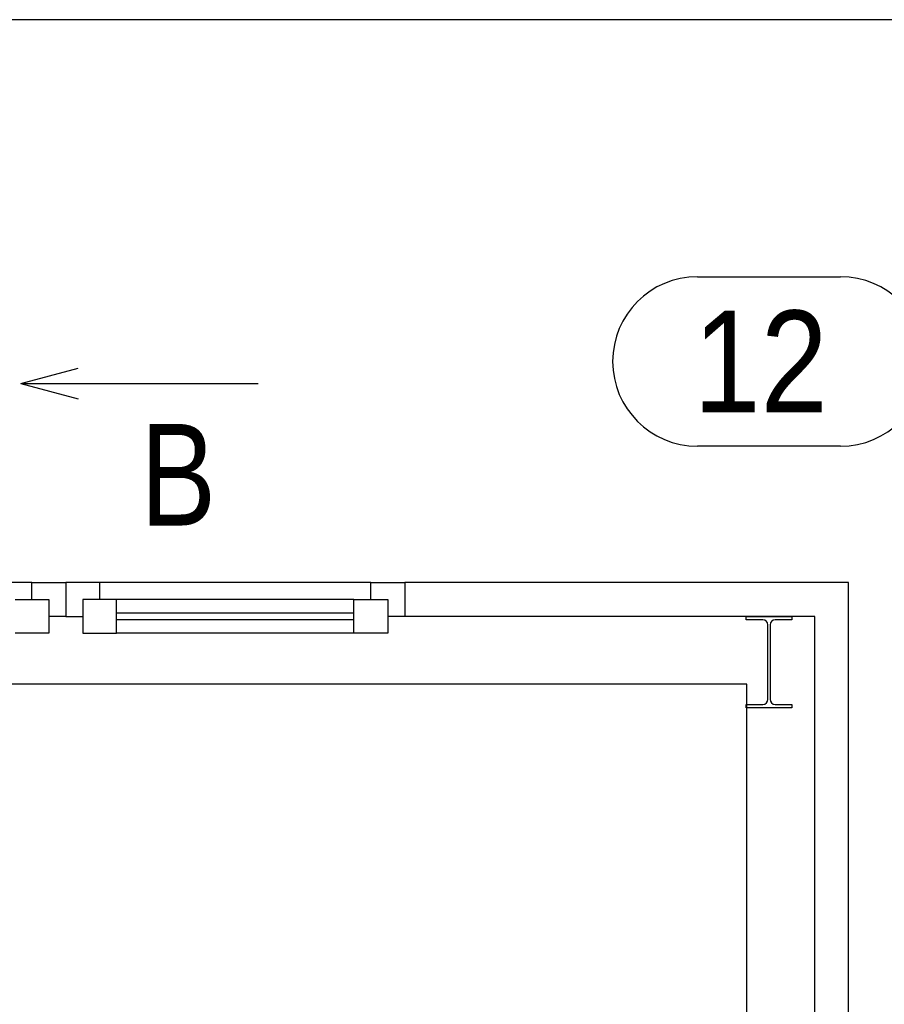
# Model space of a CAD drawing. Header units: millimetres. Extents: x 6491141 to 6692158, y 1846388 to 1929513.
# Tile 242 of 245: x 6678505 to 6681056, y 1914003 to 1916909. Entities that reach past the tile are written whole.
import ezdxf

# ---------------------------------------------------------------- set-up
doc = ezdxf.new("R2010")
doc.units = ezdxf.units.MM
doc.layers.add('Stavba', color=152, linetype='Continuous')
doc.layers.add('Řezy', color=7, linetype='Continuous')
doc.styles.add('ARIAL', font='arial.ttf')
doc.styles.add('romans', font='arial.ttf', dxfattribs={"width": 0.8, "height": 140})

msp = doc.modelspace()

# ---------------------------------------------------------------- linework, layer by layer
msp.add_lwpolyline([(6629158.1, 1916908.7), (6629158.1, 1894633.7), (6692158.1, 1894633.7), (6692158.1, 1916908.7)], close=True)
at = {"layer": 'Stavba'}
for p, q in [((6680504.4, 1916150.2), (6680926.9, 1916150.2)), ((6680926.9, 1915650.2), (6680504.4, 1915650.2)), ((6678540.7, 1915247.8), (6677640.7, 1915247.8)), ((6678540.7, 1915197.8), (6678540.7, 1915247.8)), ((6678540.7, 1915247.8), (6678640.7, 1915247.8)), ((6679540.7, 1915247.8), (6678640.7, 1915247.8)), ((6678640.7, 1915247.8), (6678640.7, 1915147.8)), ((6678740.7, 1915247.8), (6678640.7, 1915247.8)), ((6678640.7, 1915247.8), (6678640.7, 1915147.8)), ((6678740.7, 1915197.8), (6678740.7, 1915247.8)), ((6679540.7, 1915197.8), (6679540.7, 1915247.8)), ((6679540.7, 1915247.8), (6679640.7, 1915247.8)), ((6680950.7, 1915247.8), (6679640.7, 1915247.8)), ((6679640.7, 1915247.8), (6679640.7, 1915147.8)), ((6679640.7, 1915247.8), (6679640.7, 1915147.8)), ((6680950.7, 1913937.8), (6680950.7, 1915247.8)), ((6678490.7, 1915197.8), (6678590.7, 1915197.8)), ((6678590.7, 1915197.8), (6678590.7, 1915097.8)), ((6678790.7, 1915197.8), (6678690.7, 1915197.8)), ((6678690.7, 1915197.8), (6678690.7, 1915097.8)), ((6679490.7, 1915197.8), (6678740.7, 1915197.8)), ((6678790.7, 1915097.8), (6678790.7, 1915197.8)), ((6679490.7, 1915197.8), (6679590.7, 1915197.8)), ((6679490.7, 1915097.8), (6679490.7, 1915197.8)), ((6679590.7, 1915197.8), (6679590.7, 1915097.8)), ((6679490.7, 1915157.8), (6678790.7, 1915157.8)), ((6678640.7, 1915147.8), (6678590.7, 1915147.8)), ((6678640.7, 1915147.8), (6678690.7, 1915147.8)), ((6679490.7, 1915137.8), (6678790.7, 1915137.8)), ((6679640.7, 1915147.8), (6679590.7, 1915147.8)), ((6680850.7, 1915147.8), (6679640.7, 1915147.8)), ((6680648.2, 1915137.6), (6680648.2, 1915147.8)), ((6680648.2, 1915147.8), (6680783.2, 1915147.8)), ((6680697.4, 1915137.6), (6680648.2, 1915137.6)), ((6680712.4, 1914903), (6680712.4, 1915122.6)), ((6680719, 1915122.6), (6680719, 1914903)), ((6680783.2, 1915137.6), (6680734, 1915137.6)), ((6680783.2, 1915147.8), (6680783.2, 1915137.6)), ((6680850.7, 1913937.8), (6680850.7, 1915147.8)), ((6678590.7, 1915097.8), (6678490.7, 1915097.8)), ((6678690.7, 1915097.8), (6678790.7, 1915097.8)), ((6679490.7, 1915097.8), (6678790.7, 1915097.8)), ((6679590.7, 1915097.8), (6679490.7, 1915097.8)), ((6680650.7, 1914947.8), (6674605.7, 1914947.8)), ((6680650.7, 1907927.8), (6680650.7, 1914947.8)), ((6680648.2, 1914877.8), (6680648.2, 1914888)), ((6680648.2, 1914888), (6680697.4, 1914888)), ((6680783.2, 1914877.8), (6680648.2, 1914877.8)), ((6680734, 1914888), (6680783.2, 1914888)), ((6680783.2, 1914888), (6680783.2, 1914877.8))]:
    msp.add_line(p, q, dxfattribs=at)
for centre, radius, start, end in [((6680504.4, 1915900.2), 250, 90, 270), ((6680926.9, 1915900.2), 250, 270, 90), ((6680697.4, 1915122.6), 15, 0, 90), ((6680734, 1915122.6), 15, 90, 180), ((6680697.4, 1914903), 15, 270, 360), ((6680734, 1914903), 15, 180, 270)]:
    msp.add_arc(centre, radius, start, end, dxfattribs=at)
at = {"layer": 'Řezy', "ltscale": 250}
for q in [(6678677.2, 1915880.6), (6679208.1, 1915835.3), (6678677.2, 1915790)]:
    msp.add_line((6678508.1, 1915835.3), q, dxfattribs=at)

# ---------------------------------------------------------------- texts
at = {"layer": 'Stavba', "style": 'ARIAL', "width": 0.85}
msp.add_text('12', height=300, dxfattribs=at).set_placement((6680493.1, 1915750.2))
at = {"layer": 'Řezy', "color": 6, "ltscale": 250, "insert": (6678860.3, 1915715.9), "char_height": 300, "width": 261.529, "attachment_point": 1, "style": 'romans'}
msp.add_mtext('{\\fArial|b0|i0|c238|p34;B}', dxfattribs=at)

doc.saveas('drawing.dxf')
